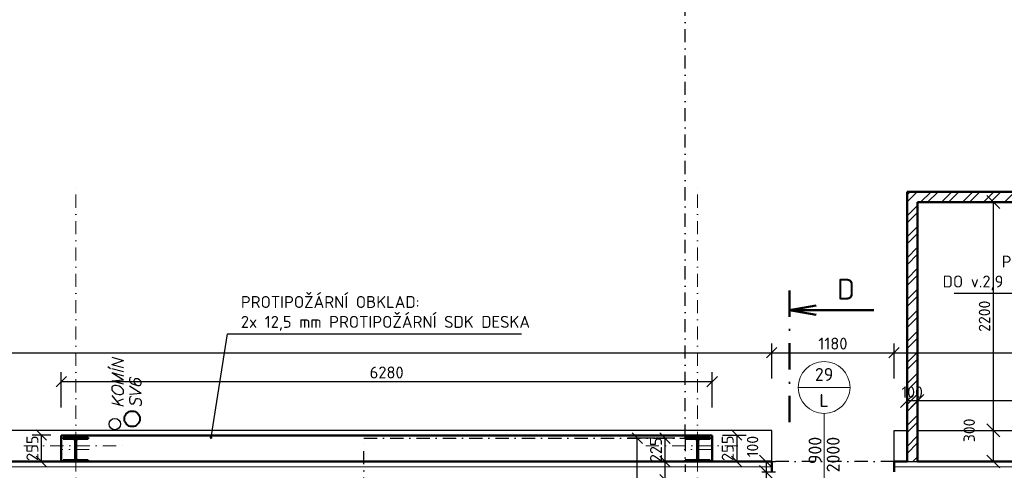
# Model space of a CAD drawing. Header units: millimetres. Extents: x -118752 to 407724, y -73278 to 155058.
# Tile 154 of 256: x 90904 to 100403, y 68723 to 73067. Entities that reach past the tile are written whole.
import ezdxf
from ezdxf.enums import TextEntityAlignment as Align

# ---------------------------------------------------------------- set-up
doc = ezdxf.new("R2010")
doc.units = ezdxf.units.MM
doc.header["$LTSCALE"] = 10
doc.linetypes.add('DASHDOT', pattern=[25.4, 12.7, -6.35, 0, -6.35])
doc.linetypes.add('DĚLICÍ', pattern=[31.75, 12.7, -6.35, 0, -6.35, 0, -6.35])
for name, color, linetype, lineweight in [('CKBUBLINY', 1, 'Continuous', 18), ('CKBUBLINY_POPIS', 3, 'Continuous', 25), ('CKDVERE_OSY', 1, 'Continuous', 18), ('CKDVERE_POPIS', 3, 'Continuous', 25), ('CKIZOLACE', 1, 'Continuous', 18), ('CKKOTY', 3, 'Continuous', 25), ('CKPOPIS_POHLED', 3, 'Continuous', 25), ('CKRASTR', 7, 'DASHDOT', 15), ('CKREZY_OZNACENI', 4, 'DASHDOT', 50), ('CKSCHODY_NADROVINOU', 7, 'DĚLICÍ', 25), ('CKSTENY_NADROVINOU', 7, 'DASHDOT', 25), ('CKSTENY_PODROVINOU', 7, 'Continuous', 25), ('CKSTENY_REZ', 6, 'Continuous', 50), ('CKTEXTY_MALE', 3, 'Continuous', 18), ('CSPROFILY_OSY', 1, 'DASHDOT', 18), ('CSPROFILY_REZY', 4, 'Continuous', 50), ('srafy', 7, 'Continuous', 18), ('UT-zařízení', 7, 'Continuous', 30), ('ZTI-DEŠŤOVÁ-KANALIZACE', 210, 'KANALIZACE', 40)]:
    doc.layers.add(name, color=color, linetype=linetype, lineweight=lineweight)
doc.styles.add('KURZIVA', font='italic__.ttf')
doc.styles.get("Standard").update_dxf_attribs({"font": 'isocpeur.ttf'})
doc.linetypes.add('IZOLACE_POLYSTYREN_PENOVY', pattern='A,0.001,[228,CADKON.SHX,S=0.1,R=0,X=0,Y=0],-2', length=2.001)
doc.linetypes.add('KANALIZACE', pattern='A,30,-3.5,["C",Standard,S=2.54,R=0,X=-3.81,Y=-1.27],-0.001', length=33.501)
doc.dimstyles.new('CADKON', dxfattribs={"dimscale": 50, "dimtxt": 2.2, "dimasz": 2.5, "dimexe": 1.8, "dimexo": 5, "dimgap": 0.6, "dimtad": 1, "dimrnd": 1, "dimtxsty": 'Standard', "dimblk1": 'OBLIQUE', "dimblk2": 'OBLIQUE', "dimsah": 1, "dimcen": 2.5, "dimadec": 1, "dimazin": 2, "dimtfac": 1, "dimtdec": 4, "dimtix": 1, "dimtmove": 2, "dimatfit": 3, "dimldrblk": 'OPEN30', "dimfxl": 5, "dimfxlon": 1, "dimtolj": 1, "dimarcsym": 0})
doc.dimstyles.new('CADKON obrazky', dxfattribs={"dimscale": 50, "dimtxt": 2.2, "dimasz": 2.5, "dimexe": 1.8, "dimexo": 2, "dimgap": 0.6, "dimtad": 1, "dimrnd": 1, "dimtxsty": 'Standard', "dimblk1": 'OBLIQUE', "dimblk2": 'OBLIQUE', "dimsah": 1, "dimcen": 2.5, "dimadec": 1, "dimazin": 2, "dimtfac": 1, "dimtdec": 4, "dimtix": 1, "dimtmove": 2, "dimatfit": 3, "dimldrblk": 'OPEN30', "dimfxl": 5, "dimfxlon": 1, "dimtolj": 1, "dimarcsym": 0})
doc.dimstyles.new('CADKON$7', dxfattribs={"dimscale": 100, "dimtxt": 2.5, "dimasz": 2.5, "dimexe": 1.8, "dimexo": 5, "dimgap": 0.6, "dimtad": 1, "dimrnd": 1, "dimtxsty": 'Standard', "dimblk1": 'OBLIQUE', "dimblk2": 'OBLIQUE', "dimsah": 1, "dimcen": 2.5, "dimadec": 1, "dimazin": 2, "dimtfac": 1, "dimtdec": 4, "dimtix": 1, "dimtmove": 0, "dimatfit": 3, "dimldrblk": 'DOTSMALL', "dimfxl": 5, "dimfxlon": 1, "dimtfill": 1, "dimtolj": 1, "dimarcsym": 0})

# ---------------------------------------------------------------- blocks, each defined once
blk = doc.blocks.new('_OBLIQUE')
at = {"color": 0, "linetype": 'ByBlock'}
blk.add_line((-0.5, -0.5), (0.5, 0.5), dxfattribs=at)
blk = doc.blocks.new('*D7879')
at = {"layer": 'CKKOTY', "color": 0, "lineweight": -2}
for p, q in [((98064.4, 68808.2), (98194.8, 68808.2)), ((98104.8, 68808.2), (98104.8, 68708.2)), ((98064.4, 68708.2), (98194.8, 68708.2))]:
    blk.add_line(p, q, dxfattribs=at)
at = {"layer": 'Defpoints', "color": 0}
for p in [(97564.4, 68808.2), (97564.4, 68708.2), (98104.8, 68708.2)]:
    blk.add_point(p, dxfattribs=at)
at = {"layer": 'CKKOTY', "color": 0, "lineweight": -2, "xscale": 125, "yscale": 125, "zscale": 125}
for p, rotation in [((98104.8, 68808.2), 90), ((98104.8, 68708.2), 270)]:
    blk.add_blockref('_OBLIQUE', p, dxfattribs=dict(at, rotation=rotation))
at = {"layer": 'CKKOTY', "color": 0, "insert": (97974.3, 68952.4), "char_height": 110, "attachment_point": 5, "rotation": 90}
blk.add_mtext('\\A1;100', dxfattribs=at)
blk = doc.blocks.new('_Open90')
at = {"color": 0, "lineweight": -2}
for p, q in [((0, 0), (-1, 0)), ((-0.5, 0.5), (0, 0)), ((0, 0), (-0.5, -0.5))]:
    blk.add_line(p, q, dxfattribs=at)
blk = doc.blocks.new('*D7880')
at = {"layer": 'CKKOTY', "color": 0, "lineweight": -2}
for p, q in [((98064.4, 68708.2), (98194.8, 68708.2)), ((98104.8, 68708.2), (98104.8, 68508.2)), ((98264.4, 68508.2), (98194.8, 68508.2))]:
    blk.add_line(p, q, dxfattribs=at)
at = {"layer": 'Defpoints', "color": 0}
for p in [(97564.4, 68708.2), (97764.4, 68508.2), (98104.8, 68508.2)]:
    blk.add_point(p, dxfattribs=at)
at = {"layer": 'CKKOTY', "color": 0, "lineweight": -2, "xscale": 125, "yscale": 125, "zscale": 125}
for p, rotation in [((98104.8, 68708.2), 90), ((98104.8, 68508.2), 270)]:
    blk.add_blockref('_OBLIQUE', p, dxfattribs=dict(at, rotation=rotation))
at = {"layer": 'CKKOTY', "color": 0, "insert": (97926.9, 68367.6), "char_height": 110, "attachment_point": 5, "rotation": 90}
blk.add_mtext('\\A1;200', dxfattribs=at)
blk = doc.blocks.new('_Open30')
at = {"color": 0, "lineweight": -2}
for p, q in [((-1, 0.268), (0, 0)), ((0, 0), (-1, -0.268)), ((0, 0), (-1, 0))]:
    blk.add_line(p, q, dxfattribs=at)
blk = doc.blocks.new('*D7889')
at = {"layer": 'CKKOTY', "color": 0, "lineweight": -2}
for p, q in [((99564.4, 69308.2), (99564.4, 69481.7)), ((103564.4, 69308.2), (103564.4, 69481.7)), ((103564.4, 69391.7), (99564.4, 69391.7))]:
    blk.add_line(p, q, dxfattribs=at)
at = {"layer": 'Defpoints', "color": 0}
for p in [(99564.4, 69391.7), (99564.4, 68808.2), (103564.4, 68808.2)]:
    blk.add_point(p, dxfattribs=at)
at = {"layer": 'CKKOTY', "color": 0, "lineweight": -2, "xscale": 125, "yscale": 125, "zscale": 125, "rotation": 180}
blk.add_blockref('_OBLIQUE', (99564.4, 69391.7), dxfattribs=at)
at = {"layer": 'CKKOTY', "color": 0, "lineweight": -2, "xscale": 125, "yscale": 125, "zscale": 125}
blk.add_blockref('_OBLIQUE', (103564.4, 69391.7), dxfattribs=at)
at = {"layer": 'CKKOTY', "color": 0, "insert": (101564.4, 69476.7), "char_height": 110, "attachment_point": 5}
blk.add_mtext('\\A1;4000', dxfattribs=at)
blk = doc.blocks.new('*D7890')
at = {"layer": 'CKKOTY', "color": 0, "lineweight": -2}
for p, q in [((99464.4, 69308.2), (99464.4, 69481.7)), ((99564.4, 69308.2), (99564.4, 69481.7)), ((99564.4, 69391.7), (99464.4, 69391.7))]:
    blk.add_line(p, q, dxfattribs=at)
at = {"layer": 'Defpoints', "color": 0}
for p in [(99464.4, 69391.7), (99464.4, 68808.2), (99564.4, 68808.2)]:
    blk.add_point(p, dxfattribs=at)
at = {"layer": 'CKKOTY', "color": 0, "lineweight": -2, "xscale": 125, "yscale": 125, "zscale": 125}
blk.add_blockref('_OBLIQUE', (99464.4, 69391.7), dxfattribs=at)
at = {"layer": 'CKKOTY', "color": 0, "lineweight": -2, "xscale": 125, "yscale": 125, "zscale": 125, "rotation": 180}
blk.add_blockref('_OBLIQUE', (99564.4, 69391.7), dxfattribs=at)
at = {"layer": 'CKKOTY', "color": 0, "insert": (99514.4, 69476.7), "char_height": 110, "attachment_point": 5}
blk.add_mtext('\\A1;100', dxfattribs=at)
blk = doc.blocks.new('*D7891')
at = {"layer": 'CKKOTY', "color": 0, "lineweight": -2}
for p, q in [((100064.4, 71308.2), (100386.5, 71308.2)), ((100296.5, 71308.2), (100296.5, 69108.2)), ((100064.4, 69108.2), (100386.5, 69108.2))]:
    blk.add_line(p, q, dxfattribs=at)
at = {"layer": 'Defpoints', "color": 0}
for p in [(99564.4, 71308.2), (99564.4, 69108.2), (100296.5, 69108.2)]:
    blk.add_point(p, dxfattribs=at)
at = {"layer": 'CKKOTY', "color": 0, "lineweight": -2, "xscale": 125, "yscale": 125, "zscale": 125}
for p, rotation in [((100296.5, 71308.2), 90), ((100296.5, 69108.2), 270)]:
    blk.add_blockref('_OBLIQUE', p, dxfattribs=dict(at, rotation=rotation))
at = {"layer": 'CKKOTY', "color": 0, "insert": (100211.5, 70208.2), "char_height": 110, "attachment_point": 5, "rotation": 90}
blk.add_mtext('\\A1;2200', dxfattribs=at)
blk = doc.blocks.new('*D7892')
at = {"layer": 'CKKOTY', "color": 0, "lineweight": -2}
for p, q in [((100064.4, 69108.2), (100386.5, 69108.2)), ((100296.5, 69108.2), (100296.5, 68808.2)), ((100064.4, 68808.2), (100386.5, 68808.2))]:
    blk.add_line(p, q, dxfattribs=at)
at = {"layer": 'Defpoints', "color": 0}
for p in [(99564.4, 69108.2), (99564.4, 68808.2), (100296.5, 68808.2)]:
    blk.add_point(p, dxfattribs=at)
at = {"layer": 'CKKOTY', "color": 0, "lineweight": -2, "xscale": 125, "yscale": 125, "zscale": 125}
for p, rotation in [((100296.5, 69108.2), 90), ((100296.5, 68808.2), 270)]:
    blk.add_blockref('_OBLIQUE', p, dxfattribs=dict(at, rotation=rotation))
at = {"layer": 'CKKOTY', "color": 0, "insert": (100064.4, 69108.2), "char_height": 110, "attachment_point": 5, "rotation": 90}
blk.add_mtext('\\A1;300', dxfattribs=at)
blk = doc.blocks.new('*D8639')
at = {"layer": 'CKKOTY', "color": 0, "lineweight": -2}
for p, q in [((97224.4, 69033.2), (97039.8, 69033.2)), ((97129.8, 68808.2), (97129.8, 69033.2)), ((97224.4, 68808.2), (97039.8, 68808.2))]:
    blk.add_line(p, q, dxfattribs=at)
at = {"layer": 'Defpoints', "color": 0}
for p in [(97129.8, 69033.2), (97324.4, 69033.2), (97324.4, 68808.2)]:
    blk.add_point(p, dxfattribs=at)
at = {"layer": 'CKKOTY', "color": 0, "lineweight": -2, "xscale": 100, "yscale": 100, "zscale": 100}
for p, rotation in [((97129.8, 69033.2), 270), ((97129.8, 68808.2), 90)]:
    blk.add_blockref('_OBLIQUE', p, dxfattribs=dict(at, rotation=rotation))
at = {"layer": 'CKKOTY', "color": 0, "insert": (97042.3, 68920.7), "char_height": 115, "attachment_point": 5, "rotation": 90}
blk.add_mtext('\\A1;225', dxfattribs=at)
blk = doc.blocks.new('*D8651')
at = {"layer": 'CKKOTY', "color": 0, "lineweight": -2}
for p, q in [((61624.4, 69606.9), (61624.4, 69946.9)), ((98159.4, 69606.9), (98159.4, 69946.9)), ((61624.4, 69856.9), (98159.4, 69856.9))]:
    blk.add_line(p, q, dxfattribs=at)
at = {"layer": 'Defpoints', "color": 0}
for p in [(98159.4, 69856.9), (61624.4, 69108.2), (98159.4, 69108.2)]:
    blk.add_point(p, dxfattribs=at)
at = {"layer": 'CKKOTY', "color": 0, "lineweight": -2, "xscale": 100, "yscale": 100, "zscale": 100, "rotation": 180}
blk.add_blockref('_OBLIQUE', (61624.4, 69856.9), dxfattribs=at)
at = {"layer": 'CKKOTY', "color": 0, "lineweight": -2, "xscale": 100, "yscale": 100, "zscale": 100}
blk.add_blockref('_OBLIQUE', (98159.4, 69856.9), dxfattribs=at)
at = {"layer": 'CKKOTY', "color": 0, "insert": (79891.9, 69944.4), "char_height": 115, "attachment_point": 5}
blk.add_mtext('\\A1;36535', dxfattribs=at)
blk = doc.blocks.new('*D8652')
at = {"layer": 'CKKOTY', "color": 0, "lineweight": -2}
for p, q in [((98159.4, 69606.9), (98159.4, 69946.9)), ((99339.4, 69606.9), (99339.4, 69946.9)), ((98159.4, 69856.9), (99339.4, 69856.9))]:
    blk.add_line(p, q, dxfattribs=at)
at = {"layer": 'Defpoints', "color": 0}
for p in [(99339.4, 69856.9), (98159.4, 69108.2), (99339.4, 69108.2)]:
    blk.add_point(p, dxfattribs=at)
at = {"layer": 'CKKOTY', "color": 0, "lineweight": -2, "xscale": 100, "yscale": 100, "zscale": 100, "rotation": 180}
blk.add_blockref('_OBLIQUE', (98159.4, 69856.9), dxfattribs=at)
at = {"layer": 'CKKOTY', "color": 0, "lineweight": -2, "xscale": 100, "yscale": 100, "zscale": 100}
blk.add_blockref('_OBLIQUE', (99339.4, 69856.9), dxfattribs=at)
at = {"layer": 'CKKOTY', "color": 0, "insert": (98749.4, 69944.4), "char_height": 115, "attachment_point": 5}
blk.add_mtext('\\A1;1180', dxfattribs=at)
blk = doc.blocks.new('*D8653')
at = {"layer": 'CKKOTY', "color": 0, "lineweight": -2}
for p, q in [((99339.4, 69606.9), (99339.4, 69946.9)), ((103264.4, 69606.9), (103264.4, 69946.9)), ((99339.4, 69856.9), (103264.4, 69856.9))]:
    blk.add_line(p, q, dxfattribs=at)
at = {"layer": 'Defpoints', "color": 0}
for p in [(103264.4, 69856.9), (99339.4, 69108.2), (103264.4, 69108.2)]:
    blk.add_point(p, dxfattribs=at)
at = {"layer": 'CKKOTY', "color": 0, "lineweight": -2, "xscale": 100, "yscale": 100, "zscale": 100, "rotation": 180}
blk.add_blockref('_OBLIQUE', (99339.4, 69856.9), dxfattribs=at)
at = {"layer": 'CKKOTY', "color": 0, "lineweight": -2, "xscale": 100, "yscale": 100, "zscale": 100}
blk.add_blockref('_OBLIQUE', (103264.4, 69856.9), dxfattribs=at)
at = {"layer": 'CKKOTY', "color": 0, "insert": (101301.9, 69944.4), "char_height": 115, "attachment_point": 5}
blk.add_mtext('\\A1;3925', dxfattribs=at)
blk = doc.blocks.new('*D8709')
at = {"layer": 'CKKOTY', "color": 0, "lineweight": -2}
for p, q in [((97032.1, 69033.2), (96771.8, 69033.2)), ((96861.8, 67133.2), (96861.8, 69033.2)), ((97029.8, 67133.2), (96771.8, 67133.2))]:
    blk.add_line(p, q, dxfattribs=at)
at = {"layer": 'Defpoints', "color": 0}
for p in [(96861.8, 69033.2), (97132.1, 69033.2), (97129.8, 67133.2)]:
    blk.add_point(p, dxfattribs=at)
at = {"layer": 'CKKOTY', "color": 0, "lineweight": -2, "xscale": 100, "yscale": 100, "zscale": 100}
for p, rotation in [((96861.8, 69033.2), 90), ((96861.8, 67133.2), 270)]:
    blk.add_blockref('_OBLIQUE', p, dxfattribs=dict(at, rotation=rotation))
at = {"layer": 'CKKOTY', "color": 0, "insert": (96774.3, 68083.2), "char_height": 115, "attachment_point": 5, "rotation": 90}
blk.add_mtext('\\A1;1900', dxfattribs=at)
blk = doc.blocks.new('*D8710')
at = {"layer": 'CKKOTY', "color": 0, "lineweight": -2}
for p, q in [((91204.4, 69063.2), (91023.9, 69063.2)), ((91113.9, 68808.2), (91113.9, 69063.2)), ((91204.4, 68808.2), (91023.9, 68808.2))]:
    blk.add_line(p, q, dxfattribs=at)
at = {"layer": 'Defpoints', "color": 0}
for p in [(91113.9, 69063.2), (91304.4, 69063.2), (91304.4, 68808.2)]:
    blk.add_point(p, dxfattribs=at)
at = {"layer": 'CKKOTY', "color": 0, "lineweight": -2, "xscale": 100, "yscale": 100, "zscale": 100}
for p, rotation in [((91113.9, 69063.2), 270), ((91113.9, 68808.2), 90)]:
    blk.add_blockref('_OBLIQUE', p, dxfattribs=dict(at, rotation=rotation))
at = {"layer": 'CKKOTY', "color": 0, "insert": (91026.4, 68935.7), "char_height": 115, "attachment_point": 5, "rotation": 90}
blk.add_mtext('\\A1;255', dxfattribs=at)
blk = doc.blocks.new('*D8711')
at = {"layer": 'CKKOTY', "color": 0, "lineweight": -2}
for p, q in [((91304.4, 69328.7), (91304.4, 69668.7)), ((97584.4, 69328.7), (97584.4, 69668.7)), ((91304.4, 69578.7), (97584.4, 69578.7))]:
    blk.add_line(p, q, dxfattribs=at)
at = {"layer": 'Defpoints', "color": 0}
for p in [(97584.4, 69578.7), (91304.4, 69058.2), (97584.4, 69058.2)]:
    blk.add_point(p, dxfattribs=at)
at = {"layer": 'CKKOTY', "color": 0, "lineweight": -2, "xscale": 100, "yscale": 100, "zscale": 100, "rotation": 180}
blk.add_blockref('_OBLIQUE', (91304.4, 69578.7), dxfattribs=at)
at = {"layer": 'CKKOTY', "color": 0, "lineweight": -2, "xscale": 100, "yscale": 100, "zscale": 100}
blk.add_blockref('_OBLIQUE', (97584.4, 69578.7), dxfattribs=at)
at = {"layer": 'CKKOTY', "color": 0, "insert": (94444.4, 69666.2), "char_height": 115, "attachment_point": 5}
blk.add_mtext('\\A1;6280', dxfattribs=at)
blk = doc.blocks.new('*D8712')
at = {"layer": 'CKKOTY', "color": 0, "lineweight": -2}
for p, q in [((97684.4, 69063.2), (97911.6, 69063.2)), ((97821.6, 69063.2), (97821.6, 68808.2)), ((97684.4, 68808.2), (97911.6, 68808.2))]:
    blk.add_line(p, q, dxfattribs=at)
at = {"layer": 'Defpoints', "color": 0}
for p in [(97584.4, 69063.2), (97584.4, 68808.2), (97821.6, 68808.2)]:
    blk.add_point(p, dxfattribs=at)
at = {"layer": 'CKKOTY', "color": 0, "lineweight": -2, "xscale": 100, "yscale": 100, "zscale": 100}
for p, rotation in [((97821.6, 69063.2), 270), ((97821.6, 68808.2), 90)]:
    blk.add_blockref('_OBLIQUE', p, dxfattribs=dict(at, rotation=rotation))
at = {"layer": 'CKKOTY', "color": 0, "insert": (97734.1, 68935.7), "char_height": 115, "attachment_point": 5, "rotation": 90}
blk.add_mtext('\\A1;255', dxfattribs=at)
blk = doc.blocks.new('*D8960')
at = {"layer": 'CKKOTY', "color": 0, "lineweight": -2}
for p, q in [((97224.4, 68808.2), (97039.8, 68808.2)), ((97129.8, 68633.2), (97129.8, 68808.2)), ((97224.4, 68633.2), (97039.8, 68633.2))]:
    blk.add_line(p, q, dxfattribs=at)
at = {"layer": 'Defpoints', "color": 0}
for p in [(97129.8, 68808.2), (97324.4, 68808.2), (97324.4, 68633.2)]:
    blk.add_point(p, dxfattribs=at)
at = {"layer": 'CKKOTY', "color": 0, "lineweight": -2, "xscale": 100, "yscale": 100, "zscale": 100}
for p, rotation in [((97129.8, 68808.2), 90), ((97129.8, 68633.2), 270)]:
    blk.add_blockref('_OBLIQUE', p, dxfattribs=dict(at, rotation=rotation))
at = {"layer": 'CKKOTY', "color": 0, "insert": (97020.8, 68502.2), "char_height": 115, "attachment_point": 5, "rotation": 90}
blk.add_mtext('\\A1;175', dxfattribs=at)
blk = doc.blocks.new('CK_S_EXT_HEAHEA240')
for p, q in [((-120, 115), (120, 115)), ((-120, 115), (-120, 103)), ((-120, 103), (-24.75, 103)), ((120, 103), (24.75, 103)), ((120, 115), (120, 103)), ((-3.75, -82), (-3.75, 82)), ((3.75, -82), (3.75, 82)), ((-120, -115), (-120, -103)), ((-120, -103), (-24.75, -103)), ((-120, -115), (120, -115)), ((120, -103), (24.75, -103)), ((120, -115), (120, -103))]:
    blk.add_line(p, q)
for centre, start, end in [((-24.75, 82), 0, 90), ((24.75, 82), 90, 180), ((-24.75, -82), 270, 0), ((24.75, -82), 180, 270)]:
    blk.add_arc(centre, 21, start, end)
blk = doc.blocks.new('CK_BUBBLE_2_0_0')
at = {"color": 0, "linetype": 'ByBlock', "lineweight": -2}
blk.add_line((1, 0), (-1, 0), dxfattribs=at)
blk.add_circle((0, 0), 1, dxfattribs=at)

msp = doc.modelspace()

# ---------------------------------------------------------------- hatches: boundary and pattern name
at = {"layer": 'srafy', "transparency": 33554661}
h = msp.add_hatch(dxfattribs=at)
h.set_pattern_fill('ANSI32', color=256, scale=15, style=0)
h.paths.add_polyline_path([(97341.471, 69417.541), (97341.471, 69675.874), (99987.304, 69675.874), (99987.304, 69417.541)], flags=24)
h.paths.add_polyline_path([(97560.221, 69417.541), (97560.221, 69638.374), (99768.554, 69638.374), (99768.554, 69417.541)], flags=24)
h.paths.add_polyline_path([(97663.346, 69380.041), (97663.346, 69638.374), (99665.429, 69638.374), (99665.429, 69380.041)], flags=24)
h.paths.add_polyline_path([(97260.221, 69417.541), (97260.221, 69675.874), (100068.554, 69675.874), (100068.554, 69417.541)], flags=24)
h.paths.add_polyline_path([(99393.387, 69559.234), (99635.387, 69559.234), (99635.387, 69394.234), (99393.387, 69394.234)], flags=24)
h.paths.add_polyline_path([(99564.387, 71308.162), (103226.001, 71308.162), (103116.414, 71408.162), (99464.387, 71408.162), (99464.387, 68808.162), (99564.387, 68808.162)])
h.paths.add_polyline_path([(103226.001, 71308.162), (103116.414, 71408.162), (103564.387, 71408.162), (103564.387, 71308.162)])

# ---------------------------------------------------------------- linework, layer by layer
at = {"layer": 'CKBUBLINY'}
msp.add_line((98664.387, 69616.92), (98664.387, 69616.92), dxfattribs=at)
at = {"layer": 'CKDVERE_OSY'}
msp.add_line((98664.387, 69271.708), (98664.387, 68367.162), dxfattribs=at)
at = {"layer": 'CKIZOLACE', "linetype": 'IZOLACE_POLYSTYREN_PENOVY', "ltscale": 5}
for points in [[(86724.387, 68758.162), (98159.387, 68758.162)], [(99339.387, 68758.162), (103664.387, 68758.162)]]:
    msp.add_lwpolyline(points, dxfattribs=at)
at = {"layer": 'CKRASTR'}
for p, q in [((91444.387, 68458.162), (91444.387, 71458.162)), ((97444.387, 68458.162), (97444.387, 71458.162)), ((90944.387, 68958.162), (91944.387, 68958.162)), ((96944.387, 68958.162), (97944.387, 68958.162))]:
    msp.add_line(p, q, dxfattribs=at)
at = {"layer": 'CKREZY_OZNACENI', "ltscale": 2}
msp.add_line((98330.488, 69186.577), (98330.488, 70579.922), dxfattribs=at)
at = {"layer": 'CKREZY_OZNACENI', "linetype": 'Continuous'}
for q in [(98589, 70313), (99143.333, 70267.417), (98589, 70221.835)]:
    msp.add_line((98330.488, 70267.417), q, dxfattribs=at)
at = {"layer": 'CKSCHODY_NADROVINOU', "linetype": 'DASHDOT'}
msp.add_lwpolyline([(94224.387, 66747.993), (94224.387, 69033.162), (97324.387, 69033.162), (97324.387, 68708.162)], dxfattribs=at)
at = {"layer": 'CKSTENY_NADROVINOU'}
for p, q in [((97324.387, 69038.162), (97324.387, 91108.162)), ((99339.387, 68808.162), (98159.387, 68808.162))]:
    msp.add_line(p, q, dxfattribs=at)
at = {"layer": 'CKSTENY_PODROVINOU'}
for p, q in [((98159.387, 69108.162), (61624.387, 69108.162)), ((98159.387, 68808.162), (98159.387, 69108.162)), ((99339.387, 68808.162), (99339.387, 69108.162)), ((99339.387, 69108.162), (99464.387, 69108.162)), ((99564.387, 69108.162), (103264.387, 69108.162)), ((86724.387, 68808.162), (98159.387, 68808.162)), ((98159.387, 68808.162), (98159.387, 68708.162)), ((99339.387, 68808.162), (99339.387, 68708.162)), ((99339.387, 68808.162), (103664.387, 68808.162))]:
    msp.add_line(p, q, dxfattribs=at)
at = {"layer": 'CKSTENY_PODROVINOU', "color": 0, "linetype": 'Continuous'}
msp.add_line((99464.387, 68808.162), (99564.387, 68808.162), dxfattribs=at)
at = {"layer": 'CKSTENY_REZ'}
for p, q in [((99464.387, 68808.162), (99464.387, 71408.162)), ((99464.387, 71408.162), (103564.387, 71408.162)), ((99564.387, 68808.162), (99564.387, 71308.162)), ((99564.387, 71308.162), (103564.387, 71308.162)), ((91304.387, 68808.162), (91304.387, 69058.162)), ((91304.387, 69058.162), (97584.387, 69058.162)), ((97584.387, 68808.162), (97584.387, 69058.162)), ((61324.387, 68808.162), (98159.387, 68808.162)), ((98159.387, 68708.162), (98159.387, 68808.162)), ((99339.387, 68808.162), (99464.387, 68808.162)), ((99339.387, 68708.162), (99339.387, 68808.162)), ((99564.387, 68808.162), (103564.387, 68808.162))]:
    msp.add_line(p, q, dxfattribs=at)
at = {"layer": 'CSPROFILY_OSY'}
for p, q in [((91444.387, 69048.162), (91444.387, 68798.162)), ((97444.387, 69048.162), (97444.387, 68798.162)), ((91574.387, 68923.162), (91314.387, 68923.162)), ((97574.387, 68923.162), (97314.387, 68923.162))]:
    msp.add_line(p, q, dxfattribs=at)
at = {"layer": 'UT-zařízení'}
msp.add_circle((91821.989, 69168.993), 55, dxfattribs=at)
at = {"layer": 'ZTI-DEŠŤOVÁ-KANALIZACE'}
msp.add_circle((91988.68, 69219.383), 75, dxfattribs=at)

# ---------------------------------------------------------------- block references
at = {"layer": 'CKBUBLINY'}
ref = msp.add_blockref('CK_BUBBLE_2_0_0', (98664.387, 69521.708), dxfattribs=dict(at, xscale=250, yscale=250, zscale=250))
ref.add_attrib('NUM1', '29', dxfattribs={"layer": 'CKBUBLINY_POPIS', "height": 125}).set_placement((98664.387, 69584.208), align=Align.CENTER)
ref.add_attrib('NUM2', 'L', dxfattribs={"layer": 'CKBUBLINY_POPIS', "height": 125}).set_placement((98664.387, 69459.208), align=Align.TOP_CENTER)
at = {"layer": 'CSPROFILY_REZY', "rotation": 180}
for p in [(91444.387, 68923.162), (97444.387, 68923.162)]:
    msp.add_blockref('CK_S_EXT_HEAHEA240', p, dxfattribs=at)

# ---------------------------------------------------------------- texts
at = {"layer": 'CKDVERE_POPIS'}
msp.add_text('  900', height=125, rotation=90, dxfattribs=at).set_placement((98639.387, 68834.828), align=Align.CENTER)
msp.add_text(' 2000', height=125, rotation=90, dxfattribs=at).set_placement((98689.387, 68834.828), align=Align.TOP_CENTER)
at = {"layer": 'CKPOPIS_POHLED'}
msp.add_text('D', height=200, dxfattribs=at).set_placement((98875.853, 70469.303), align=Align.MIDDLE_CENTER)
at = {"layer": 'CKTEXTY_MALE', "style": 'KURZIVA'}
for s, p in [('KOMÍN', (91906.798, 69324.294)), ('SV6', (92077.388, 69324.294))]:
    msp.add_text(s, height=115, rotation=90, dxfattribs=at).set_placement(p)
at = {"layer": 'CKTEXTY_MALE', "char_height": 115}
for s, insert, attachment_point in [('PROTIPOŽÁRNÍ NÁSTŘIK\\PDO v.2,9 m PRO ODOLNOST R30', (102097.452, 70458.622), 9), ('PROTIPOŽÁRNÍ OBKLAD:\\P2x 12,5 mm PROTIPOŽÁRNÍ SDK DESKA\\P', (93038.037, 70069.538), 7)]:
    msp.add_mtext(s, dxfattribs=dict(at, insert=insert, attachment_point=attachment_point))

# ---------------------------------------------------------------- dimensions: what is measured, and where the dimension line sits
at = {"layer": 'CKKOTY'}
for base, p1, p2, dimstyle, override, picture, middle in [((100296.454, 69108.162), (99564.387, 71308.162), (99564.387, 69108.162), 'CADKON', {"dimscale": 50, "dimexo": 10, "dimldrblk": 'Open90'}, '*D7891', (100211.454, 70208.162)), ((91113.886, 69063.162), (91304.387, 68808.162), (91304.387, 69063.162), 'CADKON obrazky', {"dimtxt": 2.3, "dimasz": 2}, '*D8710', (91026.386, 68935.662)), ((96861.751, 69033.162), (97129.783, 67133.162), (97132.085, 69033.162), 'CADKON obrazky', {"dimtxt": 2.3, "dimasz": 2}, '*D8709', (96774.251, 68083.162)), ((97129.783, 69033.162), (97324.387, 68808.162), (97324.387, 69033.162), 'CADKON obrazky', {"dimtxt": 2.3, "dimasz": 2, "dimtmove": 2}, '*D8639', (97042.283, 68920.662)), ((97821.564, 68808.162), (97584.387, 69063.162), (97584.387, 68808.162), 'CADKON obrazky', {"dimtxt": 2.3, "dimasz": 2}, '*D8712', (97734.064, 68935.662))]:
    dim = msp.add_linear_dim(base=base, p1=p1, p2=p2, angle=90, dimstyle=dimstyle, override=override, dxfattribs=at)
    dim.commit()
    dim.dimension.update_dxf_attribs({"geometry": picture, "text_midpoint": middle})
for base, p1, p2, dimstyle, override, picture, middle in [((98159.387, 69856.865), (61624.387, 69108.162), (98159.387, 69108.162), 'CADKON obrazky', {"dimtxt": 2.3, "dimasz": 2, "dimtmove": 2}, '*D8651', (79891.887, 69944.365)), ((99339.387, 69856.865), (98159.387, 69108.162), (99339.387, 69108.162), 'CADKON obrazky', {"dimtxt": 2.3, "dimasz": 2, "dimtmove": 2}, '*D8652', (98749.387, 69944.365)), ((103264.387, 69856.865), (99339.387, 69108.162), (103264.387, 69108.162), 'CADKON obrazky', {"dimtxt": 2.3, "dimasz": 2, "dimtmove": 2}, '*D8653', (101301.887, 69944.365)), ((97584.387, 69578.68), (91304.387, 69058.162), (97584.387, 69058.162), 'CADKON obrazky', {"dimtxt": 2.3, "dimasz": 2}, '*D8711', (94444.387, 69666.18)), ((99464.387, 69391.734), (99564.387, 68808.162), (99464.387, 68808.162), 'CADKON', {"dimscale": 50, "dimexo": 10, "dimtmove": 2}, '*D7890', (99514.387, 69476.734)), ((99564.387, 69391.734), (103564.387, 68808.162), (99564.387, 68808.162), 'CADKON', {"dimscale": 50, "dimexo": 10, "dimtmove": 2}, '*D7889', (101564.387, 69476.734))]:
    dim = msp.add_linear_dim(base=base, p1=p1, p2=p2, dimstyle=dimstyle, override=override, dxfattribs=at)
    dim.commit()
    dim.dimension.update_dxf_attribs({"geometry": picture, "text_midpoint": middle})
for base, p1, p2, dimstyle, override, picture, middle in [((100296.454, 68808.162), (99564.387, 69108.162), (99564.387, 68808.162), 'CADKON', {"dimscale": 50, "dimexo": 10, "dimtmove": 2}, '*D7892', (100064.387, 69108.162)), ((98104.83, 68708.162), (97564.387, 68808.162), (97564.387, 68708.162), 'CADKON', {"dimscale": 50, "dimexo": 10, "dimldrblk": 'Open90'}, '*D7879', (97974.277, 68952.397)), ((97129.783, 68808.162), (97324.387, 68633.162), (97324.387, 68808.162), 'CADKON obrazky', {"dimtxt": 2.3, "dimasz": 2, "dimtmove": 2}, '*D8960', (97020.783, 68502.215)), ((98104.83, 68508.162), (97564.387, 68708.162), (97764.387, 68508.162), 'CADKON', {"dimscale": 50, "dimexo": 10, "dimtmove": 2}, '*D7880', (97926.906, 68367.626))]:
    dim = msp.add_linear_dim(base=base, p1=p1, p2=p2, angle=90, dimstyle=dimstyle, override=override, dxfattribs=at)
    dim.commit()
    dim.dimension.update_dxf_attribs({"geometry": picture, "text_midpoint": middle, "dimtype": 160})

# ---------------------------------------------------------------- leaders
at = {"layer": 'CKTEXTY_MALE', "annotation_type": 0, "has_hookline": 1}
for points, hookline_direction, text_width in [([(103443.198, 69024.013), (102227.452, 70428.622), (102127.452, 70428.622)], 1, 2179.25), ([(92749.816, 69038.162), (92908.037, 70039.538), (93008.037, 70039.538)], 0, 2708.25)]:
    msp.add_leader(points, dimstyle='CADKON$7', override={"dimscale": 50, "dimtxt": 2.3, "dimasz": 2, "dimfxl": 1, "dimfxlon": 0}, dxfattribs=dict(at, hookline_direction=hookline_direction, text_width=text_width))

doc.saveas('drawing.dxf')
